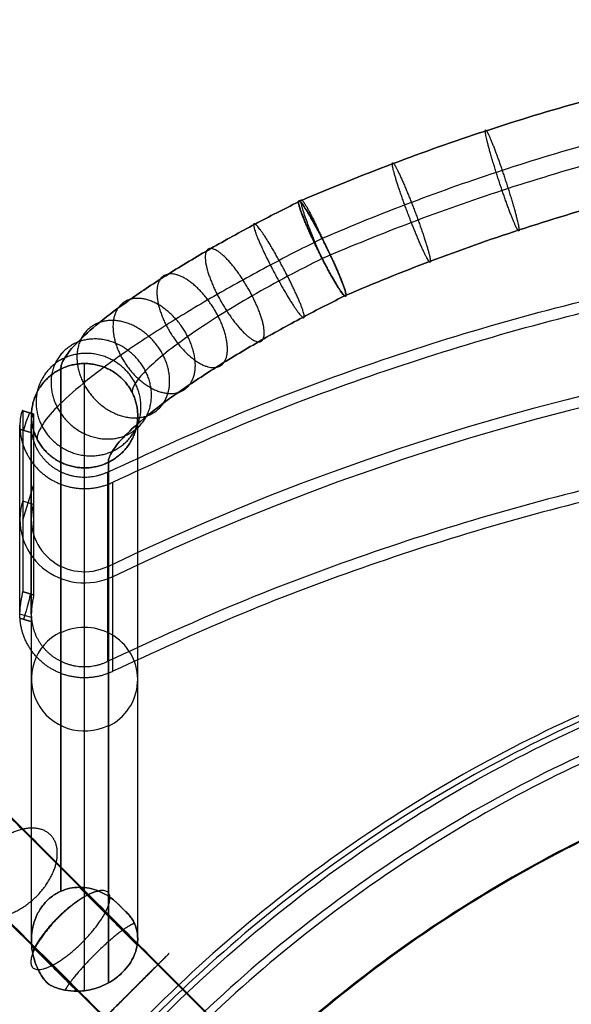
# Model space of a CAD drawing. Header units: millimetres. Extents: x -232 to 232, y -229 to 229.
# Tile 4 of 9: x -153 to -80, y 99 to 229. Entities that reach past the tile are written whole.
import ezdxf

# ---------------------------------------------------------------- set-up
doc = ezdxf.new("R2010")
doc.units = ezdxf.units.MM
doc.layers.add('Défaut', color=7, linetype='Continuous', true_color=0x000000)

msp = doc.modelspace()

# ---------------------------------------------------------------- linework, layer by layer
at = {"layer": 'Défaut'}
for p, q in [((-116.4, 205.21, 841.69), (-116.41, 205.23, 841.69)), ((-115.26, 201.85, 836.21), (-115.27, 201.85, 836.2)), ((-114.34, 202.31, 848.35), (-114.34, 202.31, 848.35)), ((-111.53, 196.65, 848.65), (-111.53, 196.65, 848.65)), ((-111.63, 194.62, 837.06), (-111.63, 194.62, 837.05)), ((-110.61, 194.44, 846.89), (-110.61, 194.44, 846.89)), ((-110.68, 193.15, 839.41), (-110.68, 193.15, 839.41)), ((-144.57, 114.8, 450.57), (-144.57, 183.84, 809.55)), ((-152.72, 177.66, 802.13), (-151.28, 177.22, 802.21)), ((-151.57, 107.87, 451.59), (-151.57, 176.97, 810.87)), ((-137.57, 108.08, 452.65), (-137.57, 176.97, 810.87)), ((-153.08, 150.79, 675.42), (-153.08, 175.7, 804.96)), ((-151.58, 150.81, 675.53), (-151.58, 175.68, 804.85)), ((-144.57, 101.22, 454.04), (-144.57, 170.09, 812.19)), ((-144.58, 143.91, 676.7), (-144.58, 168.84, 806.33)), ((-152.7, 163.2, 726.7), (-151.27, 167.77, 752.82)), ((-144.58, 142.43, 676.98), (-144.58, 167.36, 806.61)), ((-151.27, 165.26, 739.76), (-152.7, 165.71, 739.76)), ((-151.56, 150.38, 675.51), (-153.08, 150.83, 675.42))]:
    msp.add_line(p, q, dxfattribs=at)
at = {"layer": 'Défaut', "extrusion": (0, 0.188855, 0.982005)}
for centre, radius, start, end in [((0.08, 274.49, 757.7), 321.5, 243.9039, 296.0961), ((144.57, -20.65, 645.61), 7, 116.62, 296.62), ((144.57, -20.65, 646.13), 7, 296.62, 116.62)]:
    msp.add_arc(centre, radius, start, end, dxfattribs=at)
at = {"layer": 'Défaut', "extrusion": (-3.63798e-12, 0.188855, 0.982005)}
for centre, radius, start, end in [((0.08, 274.49, 757.7), 320, 243.9039, 296.0961), ((144.58, -20.52, 757.91), 7, 342.8954, 116.0961)]:
    msp.add_arc(centre, radius, start, end, dxfattribs=at)
at = {"layer": 'Défaut', "extrusion": (0.955769, -0.288825, 0.055546)}
msp.add_arc((122.88, 811.86, -151.71), 3, 349.5847, 79.5847, dxfattribs=at)
at = {"layer": 'Défaut', "extrusion": (3.63798e-12, 0.188855, 0.982005)}
msp.add_arc((144.58, -20.52, 757.9), 8.5, 342.8954, 116.0961, dxfattribs=at)
at = {"layer": 'Défaut', "extrusion": (-0.955769, 0.288825, -0.055546)}
msp.add_arc((-100.11, 687.94, 151.7), 3, 190.4153, 280.4153, dxfattribs=at)
at = {"layer": 'Défaut'}
for points, knots in [([(116.28, 205.15, 841.09), (112.66, 206.71, 840.79), (99.8, 211.95, 839.78), (77.13, 219.36, 838.36), (48.07, 225.68, 837.15), (18.81, 229.01, 836.5), (-10.18, 229.42, 836.43), (-38.5, 227.06, 836.88), (-65.75, 222.14, 837.83), (-87.47, 216.1, 838.99), (-104.08, 210.23, 840.12), (-112.11, 206.99, 840.74), (-116.09, 205.28, 841.07)], [1540.833581, 1540.833581, 1540.833581, 1540.833581, 1552.390853, 1581.604768, 1610.66316, 1639.415417, 1667.720366, 1695.450098, 1722.492847, 1748.75482, 1761.457897, 1774.160975, 1774.160975, 1774.160975, 1774.160975]), ([(-116.09, 205.28, 841.07), (-112.11, 206.99, 840.74), (-104.08, 210.23, 840.12), (-87.47, 216.1, 838.99), (-65.75, 222.14, 837.83), (-38.5, 227.06, 836.88), (-10.18, 229.42, 836.43), (18.81, 229.01, 836.5), (48.07, 225.68, 837.15), (77.13, 219.36, 838.36), (99.8, 211.95, 839.78), (112.66, 206.71, 840.79), (116.28, 205.15, 841.09)], [-1774.160975, -1774.160975, -1774.160975, -1774.160975, -1761.457897, -1748.75482, -1722.492847, -1695.450098, -1667.720366, -1639.415417, -1610.66316, -1581.604768, -1552.390853, -1540.833581, -1540.833581, -1540.833581, -1540.833581]), ([(113.13, 200.32, 849.15), (109.72, 201.79, 848.87), (97.27, 206.86, 847.89), (75.26, 214.04, 846.51), (46.91, 220.21, 845.33), (18.36, 223.46, 844.7), (-9.94, 223.86, 844.62), (-37.57, 221.56, 845.07), (-64.16, 216.76, 845.99), (-85.36, 210.86, 847.12), (-101.57, 205.14, 848.22), (-109.4, 201.98, 848.83), (-113.28, 200.31, 849.15)], [1541.193795, 1541.193795, 1541.193795, 1541.193795, 1552.390853, 1581.604768, 1610.66316, 1639.415417, 1667.720366, 1695.450098, 1722.492847, 1748.75482, 1761.457897, 1774.160975, 1774.160975, 1774.160975, 1774.160975]), ([(113.13, 197.68, 835.4), (109.72, 199.15, 835.12), (97.27, 204.21, 834.15), (75.26, 211.4, 832.76), (46.91, 217.56, 831.58), (18.36, 220.82, 830.95), (-9.94, 221.22, 830.87), (-37.57, 218.92, 831.32), (-64.16, 214.12, 832.24), (-85.36, 208.22, 833.38), (-101.57, 202.5, 834.48), (-109.4, 199.33, 835.08), (-113.28, 197.66, 835.4)], [1541.193845, 1541.193845, 1541.193845, 1541.193845, 1552.390853, 1581.604768, 1610.66316, 1639.415417, 1667.720366, 1695.450098, 1722.492847, 1748.75482, 1761.457897, 1774.160975, 1774.160975, 1774.160975, 1774.160975]), ([(-110.14, 192.83, 843.46), (-106.47, 194.41, 843.16), (-98.94, 197.44, 842.58), (-83.24, 202.98, 841.51), (-62.57, 208.73, 840.4), (-36.64, 213.41, 839.5), (-9.69, 215.66, 839.07), (17.9, 215.27, 839.15), (45.74, 212.1, 839.76), (73.39, 206.08, 840.91), (94.74, 199.11, 842.25), (106.77, 194.23, 843.19), (109.99, 192.85, 843.46)], [-1773.78729, -1773.78729, -1773.78729, -1773.78729, -1761.457897, -1748.75482, -1722.492847, -1695.450098, -1667.720366, -1639.415417, -1610.66316, -1581.604768, -1552.390853, -1541.572431, -1541.572431, -1541.572431, -1541.572431]), ([(109.99, 192.85, 843.46), (106.77, 194.23, 843.19), (94.74, 199.11, 842.25), (73.39, 206.08, 840.91), (45.74, 212.1, 839.76), (17.9, 215.27, 839.15), (-9.69, 215.66, 839.07), (-36.64, 213.41, 839.5), (-62.57, 208.73, 840.4), (-83.24, 202.98, 841.51), (-98.94, 197.44, 842.58), (-106.47, 194.41, 843.16), (-110.14, 192.83, 843.46)], [1541.572431, 1541.572431, 1541.572431, 1541.572431, 1552.390853, 1581.604768, 1610.66316, 1639.415417, 1667.720366, 1695.450098, 1722.492847, 1748.75482, 1761.457897, 1773.78729, 1773.78729, 1773.78729, 1773.78729]), ([(-147.7, 183.11, 809.69), (-147.7, 183.52, 811.79), (-147.34, 184.52, 816.07), (-145.67, 186.58, 822.32), (-142.76, 189.2, 828.2), (-138.7, 192.25, 833.31), (-133.69, 195.58, 837.31), (-128.09, 198.95, 839.97), (-122.25, 202.17, 841.26), (-118.32, 204.18, 841.28), (-116.41, 205.12, 841.1)], [-54.977785, -54.977785, -54.977785, -54.977785, -48.573407, -41.784238, -34.711872, -27.488892, -20.265912, -13.193547, -6.404378, 0, 0, 0, 0]), ([(-116.41, 205.12, 841.1), (-118.32, 204.18, 841.28), (-122.25, 202.17, 841.26), (-128.09, 198.95, 839.97), (-133.69, 195.58, 837.31), (-138.7, 192.25, 833.31), (-142.76, 189.2, 828.2), (-145.67, 186.58, 822.32), (-147.34, 184.52, 816.07), (-147.7, 183.52, 811.79), (-147.7, 183.11, 809.69)], [0, 0, 0, 0, 6.404378, 13.193547, 20.265912, 27.488892, 34.711872, 41.784238, 48.573407, 54.977785, 54.977785, 54.977785, 54.977785]), ([(-113.28, 197.66, 835.4), (-113.69, 198.47, 835.25), (-114.1, 199.31, 835.27), (-114.86, 200.93, 835.68), (-115.21, 201.71, 836.05), (-115.5, 202.4, 836.58), (-115.79, 203.1, 837.11), (-116.02, 203.7, 837.78), (-116.34, 204.64, 839.33), (-116.42, 204.97, 840.19), (-116.42, 205.14, 841.1), (-116.42, 205.31, 842), (-116.34, 205.33, 842.92), (-116.02, 205.03, 844.71), (-115.79, 204.72, 845.55), (-115.5, 204.27, 846.3), (-115.21, 203.82, 847.05), (-114.86, 203.24, 847.69), (-114.1, 201.88, 848.67), (-113.69, 201.12, 849), (-113.28, 200.31, 849.15)], [0, 0, 0, 0, 2.769546, 2.769546, 5.539155, 5.539155, 5.539155, 8.306402, 8.306402, 11.073703, 11.073703, 11.073703, 13.841005, 13.841005, 16.608252, 16.608252, 16.608252, 19.377861, 19.377861, 22.147407, 22.147407, 22.147407, 22.147407]), ([(-113.28, 200.31, 849.15), (-113.69, 201.12, 849), (-114.1, 201.88, 848.67), (-114.86, 203.24, 847.69), (-115.21, 203.82, 847.05), (-115.5, 204.27, 846.3), (-115.79, 204.72, 845.55), (-116.02, 205.03, 844.71), (-116.34, 205.33, 842.92), (-116.42, 205.31, 842), (-116.42, 205.14, 841.1), (-116.42, 204.97, 840.19), (-116.34, 204.64, 839.33), (-116.02, 203.7, 837.78), (-115.79, 203.1, 837.11), (-115.5, 202.4, 836.58), (-115.21, 201.71, 836.05), (-114.86, 200.93, 835.68), (-114.1, 199.31, 835.27), (-113.69, 198.47, 835.25), (-113.28, 197.66, 835.4)], [-22.147407, -22.147407, -22.147407, -22.147407, -19.377861, -19.377861, -16.608252, -16.608252, -16.608252, -13.841005, -13.841005, -11.073703, -11.073703, -11.073703, -8.306402, -8.306402, -5.539155, -5.539155, -5.539155, -2.769546, -2.769546, 0, 0, 0, 0]), ([(-113.28, 200.3, 849.15), (-115.57, 199.17, 849.37), (-120.29, 196.76, 849.34), (-127.28, 192.89, 847.79), (-134.01, 188.84, 844.6), (-140.02, 184.86, 839.81), (-144.89, 181.19, 833.68), (-148.38, 178.05, 826.62), (-150.39, 175.58, 819.12), (-150.83, 174.37, 813.98), (-150.82, 173.89, 811.46)], [0, 0, 0, 0, 6.404378, 13.193547, 20.265912, 27.488892, 34.711872, 41.784238, 48.573407, 54.977785, 54.977785, 54.977785, 54.977785]), ([(-113.28, 200.3, 849.15), (-112.87, 199.5, 849.31), (-112.46, 198.66, 849.28), (-111.7, 197.04, 848.88), (-111.35, 196.26, 848.5), (-111.06, 195.57, 847.98), (-110.77, 194.88, 847.45), (-110.54, 194.28, 846.78), (-110.22, 193.34, 845.23), (-110.14, 193.01, 844.37), (-110.14, 192.83, 843.46)], [0.009753, 0.009753, 0.009753, 0.009753, 2.769649, 2.769649, 5.539355, 5.539355, 5.539355, 8.306653, 8.306653, 11.07402, 11.07402, 11.07402, 11.07402]), ([(-110.14, 192.83, 843.46), (-110.14, 193.01, 844.37), (-110.22, 193.34, 845.23), (-110.54, 194.28, 846.78), (-110.77, 194.88, 847.45), (-111.06, 195.57, 847.98), (-111.35, 196.26, 848.5), (-111.7, 197.04, 848.88), (-112.46, 198.66, 849.28), (-112.87, 199.5, 849.31), (-113.28, 200.3, 849.15)], [-11.07402, -11.07402, -11.07402, -11.07402, -8.306653, -8.306653, -5.539355, -5.539355, -5.539355, -2.769649, -2.769649, -0.009753, -0.009753, -0.009753, -0.009753]), ([(-113.28, 197.66, 835.41), (-114.8, 196.9, 835.55), (-117.95, 195.3, 835.53), (-122.61, 192.72, 834.5), (-127.1, 190.02, 832.37), (-131.1, 187.36, 829.18), (-134.36, 184.91, 825.09), (-136.68, 182.82, 820.38), (-138.02, 181.18, 815.38), (-138.31, 180.37, 811.96), (-138.31, 180.05, 810.28)], [0, 0, 0, 0, 6.404378, 13.193547, 20.265912, 27.488892, 34.711872, 41.784238, 48.573407, 54.977785, 54.977785, 54.977785, 54.977785]), ([(-113.28, 197.66, 835.41), (-112.87, 196.85, 835.56), (-112.46, 196.09, 835.89), (-111.7, 194.73, 836.87), (-111.35, 194.15, 837.51), (-111.06, 193.7, 838.25), (-110.77, 193.25, 839), (-110.54, 192.94, 839.85), (-110.22, 192.65, 841.63), (-110.14, 192.66, 842.56), (-110.14, 192.83, 843.46)], [-11.064267, -11.064267, -11.064267, -11.064267, -8.304371, -8.304371, -5.534665, -5.534665, -5.534665, -2.767366, -2.767366, 0, 0, 0, 0]), ([(-110.14, 192.83, 843.46), (-110.14, 192.66, 842.56), (-110.22, 192.65, 841.63), (-110.54, 192.94, 839.85), (-110.77, 193.25, 839), (-111.06, 193.7, 838.25), (-111.35, 194.15, 837.51), (-111.7, 194.73, 836.87), (-112.46, 196.09, 835.89), (-112.87, 196.85, 835.56), (-113.28, 197.66, 835.41)], [0, 0, 0, 0, 2.767366, 2.767366, 5.534665, 5.534665, 5.534665, 8.304371, 8.304371, 11.064267, 11.064267, 11.064267, 11.064267]), ([(-110.14, 192.83, 843.46), (-112.05, 191.89, 843.64), (-115.98, 189.88, 843.62), (-121.81, 186.66, 842.33), (-127.42, 183.28, 839.67), (-132.42, 179.96, 835.68), (-136.49, 176.91, 830.57), (-139.39, 174.29, 824.68), (-141.07, 172.23, 818.43), (-141.43, 171.23, 814.15), (-141.43, 170.82, 812.05)], [0, 0, 0, 0, 6.404378, 13.193547, 20.265912, 27.488892, 34.711872, 41.784238, 48.573407, 54.977785, 54.977785, 54.977785, 54.977785]), ([(-141.43, 170.82, 812.05), (-141.43, 171.23, 814.15), (-141.07, 172.23, 818.43), (-139.39, 174.29, 824.68), (-136.49, 176.91, 830.57), (-132.42, 179.96, 835.68), (-127.42, 183.28, 839.67), (-121.81, 186.66, 842.33), (-115.98, 189.88, 843.62), (-112.05, 191.89, 843.64), (-110.14, 192.83, 843.46)], [-54.977785, -54.977785, -54.977785, -54.977785, -48.573407, -41.784238, -34.711872, -27.488892, -20.265912, -13.193547, -6.404378, 0, 0, 0, 0]), ([(-152.7, 177.6, 801.59), (-152.7, 177.62, 801.67), (-152.7, 177.64, 801.84), (-152.71, 177.66, 802.1), (-152.73, 177.65, 802.37), (-152.75, 177.62, 802.64), (-152.78, 177.57, 802.92), (-152.82, 177.49, 803.19), (-152.86, 177.38, 803.45), (-152.9, 177.24, 803.71), (-152.94, 177.08, 803.95), (-152.97, 176.9, 804.18), (-153.01, 176.69, 804.38), (-153.04, 176.47, 804.56), (-153.06, 176.23, 804.72), (-153.07, 175.98, 804.85), (-153.08, 175.72, 804.96), (-153.07, 175.46, 805.05), (-153.07, 175.28, 805.09), (-153.06, 175.19, 805.1)], [-4.780236, -4.780236, -4.780236, -4.780236, -4.526147, -4.263961, -3.994329, -3.718056, -3.43609, -3.1495, -2.859442, -2.567106, -2.273669, -1.980246, -1.687854, -1.397402, -1.109691, -0.825441, -0.545316, -0.269958, 0, 0, 0, 0]), ([(-151.5, 174.72, 805.19), (-151.52, 174.81, 805.18), (-151.54, 174.99, 805.13), (-151.56, 175.26, 805.05), (-151.58, 175.52, 804.94), (-151.58, 175.78, 804.81), (-151.57, 176.02, 804.65), (-151.55, 176.25, 804.46), (-151.52, 176.46, 804.26), (-151.49, 176.65, 804.04), (-151.45, 176.81, 803.79), (-151.42, 176.94, 803.54), (-151.38, 177.05, 803.27), (-151.35, 177.14, 803), (-151.32, 177.19, 802.73), (-151.3, 177.22, 802.45), (-151.28, 177.23, 802.18), (-151.27, 177.21, 801.92), (-151.27, 177.18, 801.75), (-151.27, 177.17, 801.67)], [-4.813065, -4.813065, -4.813065, -4.813065, -4.534441, -4.252066, -3.966471, -3.678137, -3.387523, -3.095118, -2.801494, -2.507345, -2.213515, -1.920984, -1.630836, -1.344207, -1.062222, -0.785937, -0.516294, -0.254099, 0, 0, 0, 0]), ([(-153.06, 150.26, 675.48), (-153.07, 150.35, 675.46), (-153.07, 150.53, 675.43), (-153.08, 150.81, 675.42), (-153.07, 151.09, 675.42), (-153.06, 151.37, 675.45), (-153.04, 151.65, 675.51), (-153.01, 151.92, 675.59), (-152.97, 152.19, 675.71), (-152.94, 152.45, 675.85), (-152.9, 152.69, 676.01), (-152.86, 152.91, 676.2), (-152.82, 153.11, 676.41), (-152.78, 153.28, 676.63), (-152.75, 153.44, 676.86), (-152.73, 153.56, 677.11), (-152.71, 153.67, 677.35), (-152.7, 153.75, 677.6), (-152.7, 153.79, 677.77), (-152.7, 153.8, 677.85)], [-4.780236, -4.780236, -4.780236, -4.780236, -4.510277, -4.234919, -3.954795, -3.670544, -3.382833, -3.092381, -2.79999, -2.506566, -2.213129, -1.920793, -1.630735, -1.344146, -1.06218, -0.785906, -0.516275, -0.254089, 0, 0, 0, 0]), ([(-151.27, 153.37, 677.94), (-151.27, 153.35, 677.85), (-151.27, 153.32, 677.69), (-151.28, 153.23, 677.44), (-151.3, 153.13, 677.19), (-151.32, 153, 676.95), (-151.35, 152.85, 676.71), (-151.38, 152.67, 676.49), (-151.42, 152.47, 676.28), (-151.45, 152.25, 676.1), (-151.49, 152.01, 675.93), (-151.52, 151.75, 675.79), (-151.55, 151.48, 675.68), (-151.57, 151.2, 675.59), (-151.58, 150.92, 675.54), (-151.58, 150.63, 675.51), (-151.56, 150.35, 675.5), (-151.54, 150.07, 675.52), (-151.52, 149.88, 675.55), (-151.5, 149.79, 675.57)], [-4.813065, -4.813065, -4.813065, -4.813065, -4.558966, -4.296771, -4.027128, -3.750843, -3.468857, -3.182229, -2.892081, -2.59955, -2.305719, -2.011571, -1.717947, -1.425542, -1.134928, -0.846594, -0.560999, -0.278624, 0, 0, 0, 0]), ([(-162.47, 132.33, 421.82), (-161.84, 131.69, 426.13), (-159.48, 129.33, 434.71), (-153.02, 122.88, 445.28), (-144.39, 114.24, 452.06), (-137.97, 107.82, 453.58), (-134.86, 104.71, 453.58)], [0, 0, 0, 0, 11.587, 23.890378, 36.193757, 47.780757, 47.780757, 47.780757, 47.780757]), ([(-169.55, 125.4, 421.85), (-168.91, 124.76, 426.17), (-166.54, 122.4, 434.77), (-160.07, 115.92, 445.36), (-151.41, 107.27, 452.16), (-144.98, 100.83, 453.68), (-141.86, 97.71, 453.68)], [0, 0, 0, 0, 11.587, 23.890378, 36.193757, 47.780757, 47.780757, 47.780757, 47.780757]), ([(-155.7, 125.4, 419.8), (-155.22, 124.92, 423.04), (-153.44, 123.15, 429.49), (-148.59, 118.29, 437.44), (-142.1, 111.8, 442.54), (-137.27, 106.98, 443.68), (-134.93, 104.63, 443.68)], [0, 0, 0, 0, 11.587, 23.890378, 36.193757, 47.780757, 47.780757, 47.780757, 47.780757]), ([(-162.77, 118.47, 419.82), (-162.29, 118, 423.08), (-160.51, 116.21, 429.55), (-155.64, 111.34, 437.52), (-149.12, 104.83, 442.64), (-144.28, 99.98, 443.78), (-141.93, 97.64, 443.78)], [0, 0, 0, 0, 11.587, 23.890378, 36.193757, 47.780757, 47.780757, 47.780757, 47.780757]), ([(-150.39, 103.45, 449.2), (-150.44, 103.54, 449.27), (-150.48, 103.63, 449.35), (-150.63, 103.92, 449.57), (-150.73, 104.13, 449.72), (-150.82, 104.34, 449.86), (-150.96, 104.65, 450.06), (-151.08, 104.97, 450.25), (-151.28, 105.64, 450.61), (-151.36, 105.98, 450.79), (-151.43, 106.33, 450.95), (-151.47, 106.59, 451.07), (-151.51, 106.84, 451.18), (-151.53, 107.11, 451.29), (-151.61, 108.02, 451.67), (-151.55, 108.98, 451.97), (-151.18, 110.39, 452.28), (-151.01, 110.85, 452.35), (-150.56, 111.74, 452.44), (-150.3, 112.16, 452.45), (-149.98, 112.55, 452.43), (-149.67, 112.93, 452.41), (-149.32, 113.28, 452.36), (-148.55, 113.87, 452.19), (-148.14, 114.12, 452.07), (-147.7, 114.31, 451.93)], [-16.066487, -16.066487, -16.066487, -16.066487, -15.697286, -15.697286, -14.87514, -14.87514, -14.87514, -13.699783, -13.699783, -12.523247, -12.523247, -12.523247, -11.66708, -11.66708, -11.66708, -8.678039, -8.678039, -7.180516, -7.180516, -5.681446, -5.681446, -5.681446, -4.198881, -4.198881, -2.716755, -2.716755, -2.716755, -2.716755]), ([(-147.7, 114.31, 451.93), (-148.14, 114.12, 452.07), (-148.55, 113.87, 452.19), (-149.32, 113.28, 452.36), (-149.67, 112.93, 452.41), (-149.98, 112.55, 452.43), (-150.3, 112.16, 452.45), (-150.56, 111.74, 452.44), (-151.01, 110.85, 452.35), (-151.18, 110.39, 452.28), (-151.55, 108.98, 451.97), (-151.61, 108.02, 451.67), (-151.53, 107.11, 451.29), (-151.51, 106.84, 451.18), (-151.47, 106.59, 451.07), (-151.43, 106.33, 450.95), (-151.36, 105.98, 450.79), (-151.28, 105.64, 450.61), (-151.08, 104.97, 450.25), (-150.96, 104.65, 450.06), (-150.82, 104.34, 449.86), (-150.73, 104.13, 449.72), (-150.63, 103.92, 449.57), (-150.48, 103.63, 449.35), (-150.44, 103.54, 449.27), (-150.39, 103.45, 449.2)], [2.716755, 2.716755, 2.716755, 2.716755, 4.198881, 4.198881, 5.681446, 5.681446, 5.681446, 7.180516, 7.180516, 8.678039, 8.678039, 11.66708, 11.66708, 11.66708, 12.523247, 12.523247, 12.523247, 13.699783, 13.699783, 14.87514, 14.87514, 14.87514, 15.697286, 15.697286, 16.066487, 16.066487, 16.066487, 16.066487]), ([(-145.26, 114.84, 450.92), (-145.67, 114.83, 451.12), (-146.08, 114.79, 451.31), (-146.9, 114.62, 451.65), (-147.31, 114.49, 451.8), (-147.7, 114.31, 451.93)], [0, 0, 0, 0, 1.357872, 1.357872, 2.716755, 2.716755, 2.716755, 2.716755]), ([(-147.7, 114.31, 451.93), (-147.31, 114.49, 451.8), (-146.9, 114.62, 451.65), (-146.08, 114.79, 451.31), (-145.67, 114.83, 451.12), (-145.26, 114.84, 450.92)], [-2.716755, -2.716755, -2.716755, -2.716755, -1.357872, -1.357872, 0, 0, 0, 0]), ([(-145.26, 114.84, 450.92), (-144.81, 114.84, 450.71), (-144.37, 114.8, 450.47), (-143.52, 114.62, 449.98), (-143.1, 114.5, 449.73), (-142.71, 114.34, 449.47), (-142.2, 114.13, 449.14), (-141.72, 113.87, 448.79), (-141.04, 113.4, 448.28), (-140.83, 113.23, 448.11), (-140.51, 112.97, 447.87), (-140.4, 112.87, 447.79), (-140.2, 112.68, 447.63), (-140.09, 112.58, 447.56), (-139.99, 112.48, 447.49), (-139.91, 112.4, 447.45), (-139.83, 112.31, 447.4), (-139.66, 112.14, 447.35), (-139.57, 112.05, 447.35), (-139.49, 111.97, 447.38), (-139.4, 111.88, 447.42), (-139.32, 111.81, 447.49), (-139.19, 111.67, 447.64), (-139.12, 111.61, 447.73), (-139.06, 111.55, 447.82), (-138.99, 111.48, 447.93), (-138.91, 111.4, 448.06), (-138.78, 111.25, 448.31), (-138.71, 111.18, 448.44), (-138.53, 110.95, 448.82), (-138.41, 110.8, 449.09), (-138.31, 110.63, 449.34), (-138.19, 110.46, 449.63), (-138.09, 110.27, 449.91), (-138, 110.08, 450.2), (-137.82, 109.68, 450.78), (-137.68, 109.24, 451.35), (-137.55, 108.28, 452.46), (-137.55, 107.77, 452.98), (-137.64, 107.22, 453.46)], [-15.763432, -15.763432, -15.763432, -15.763432, -14.261577, -14.261577, -12.76026, -12.76026, -12.76026, -10.819646, -10.819646, -9.851377, -9.851377, -9.369464, -9.369464, -8.896302, -8.896302, -8.896302, -8.532524, -8.532524, -8.149662, -8.149662, -8.149662, -7.773113, -7.773113, -7.405606, -7.405606, -7.405606, -6.927809, -6.927809, -6.442342, -6.442342, -5.467427, -5.467427, -5.467427, -4.404684, -4.404684, -4.404684, -2.202809, -2.202809, 0, 0, 0, 0]), ([(-137.64, 107.22, 453.46), (-138.29, 107.87, 453.38), (-138.94, 108.52, 453.26), (-139.59, 109.17, 453.11), (-141.16, 110.74, 452.75), (-142.71, 112.29, 452.2), (-144.22, 113.79, 451.47), (-144.57, 114.14, 451.29), (-144.92, 114.49, 451.11), (-145.26, 114.84, 450.92)], [3.233019, 3.233019, 3.233019, 3.233019, 5.666119, 5.666119, 5.666119, 11.587, 11.587, 11.587, 12.964129, 12.964129, 12.964129, 12.964129]), ([(-137.64, 107.22, 453.46), (-137.55, 107.77, 452.98), (-137.55, 108.28, 452.46), (-137.68, 109.24, 451.35), (-137.82, 109.68, 450.78), (-138, 110.08, 450.2), (-138.09, 110.27, 449.91), (-138.19, 110.46, 449.63), (-138.31, 110.63, 449.34), (-138.41, 110.8, 449.09), (-138.53, 110.95, 448.82), (-138.71, 111.18, 448.44), (-138.78, 111.25, 448.31), (-138.91, 111.4, 448.06), (-138.99, 111.48, 447.93), (-139.06, 111.55, 447.82), (-139.12, 111.61, 447.73), (-139.19, 111.67, 447.64), (-139.32, 111.81, 447.49), (-139.4, 111.88, 447.42), (-139.49, 111.97, 447.38), (-139.57, 112.05, 447.35), (-139.66, 112.14, 447.35), (-139.83, 112.31, 447.4), (-139.91, 112.4, 447.45), (-139.99, 112.48, 447.49), (-140.09, 112.58, 447.56), (-140.2, 112.68, 447.63), (-140.4, 112.87, 447.79), (-140.51, 112.97, 447.87), (-140.83, 113.23, 448.11), (-141.04, 113.4, 448.28), (-141.72, 113.87, 448.79), (-142.2, 114.13, 449.14), (-142.71, 114.34, 449.47), (-143.1, 114.5, 449.73), (-143.52, 114.62, 449.98), (-144.37, 114.8, 450.47), (-144.81, 114.84, 450.71), (-145.26, 114.84, 450.92)], [0, 0, 0, 0, 2.202809, 2.202809, 4.404684, 4.404684, 4.404684, 5.467427, 5.467427, 5.467427, 6.442342, 6.442342, 6.927809, 6.927809, 7.405606, 7.405606, 7.405606, 7.773113, 7.773113, 8.149662, 8.149662, 8.149662, 8.532524, 8.532524, 8.896302, 8.896302, 8.896302, 9.369464, 9.369464, 9.851377, 9.851377, 10.819646, 10.819646, 12.76026, 12.76026, 12.76026, 14.261577, 14.261577, 15.763432, 15.763432, 15.763432, 15.763432]), ([(-137.64, 107.22, 453.46), (-138.29, 107.87, 453.38), (-138.94, 108.52, 453.26), (-139.59, 109.17, 453.11), (-141.16, 110.74, 452.75), (-142.71, 112.29, 452.2), (-144.22, 113.79, 451.47), (-144.57, 114.14, 451.29), (-144.92, 114.49, 451.11), (-145.26, 114.84, 450.92)], [3.233019, 3.233019, 3.233019, 3.233019, 5.666119, 5.666119, 5.666119, 11.587, 11.587, 11.587, 12.964129, 12.964129, 12.964129, 12.964129]), ([(-145.57, 101.15, 453.31), (-145.91, 101.49, 453.24), (-147.82, 103.4, 452.85), (-149.82, 105.39, 452.14), (-151.43, 107, 451.35), (-151.53, 107.11, 451.29)], [4.395299, 4.395299, 4.395299, 4.395299, 5.666119, 11.587, 12.007414, 12.007414, 12.007414, 12.007414]), ([(-141.43, 102.25, 455.47), (-141.06, 102.45, 455.55), (-140.71, 102.68, 455.59), (-140.36, 102.94, 455.6), (-139.98, 103.23, 455.6), (-139.63, 103.56, 455.56), (-138.99, 104.25, 455.36), (-138.72, 104.62, 455.21), (-138.26, 105.37, 454.83), (-138.07, 105.75, 454.6), (-137.79, 106.5, 454.07), (-137.7, 106.86, 453.78), (-137.64, 107.22, 453.46)], [0, 0, 0, 0, 1.285681, 1.285681, 1.285681, 2.729974, 2.729974, 4.173552, 4.173552, 5.610076, 5.610076, 7.044796, 7.044796, 7.044796, 7.044796]), ([(-137.64, 107.22, 453.46), (-137.7, 106.86, 453.78), (-137.79, 106.5, 454.07), (-138.07, 105.75, 454.6), (-138.26, 105.37, 454.83), (-138.72, 104.62, 455.21), (-138.99, 104.25, 455.36), (-139.63, 103.56, 455.56), (-139.98, 103.23, 455.6), (-140.36, 102.94, 455.6), (-140.71, 102.68, 455.59), (-141.06, 102.45, 455.55), (-141.43, 102.25, 455.47)], [-7.044796, -7.044796, -7.044796, -7.044796, -5.610076, -5.610076, -4.173552, -4.173552, -2.729974, -2.729974, -1.285681, -1.285681, -1.285681, 0, 0, 0, 0]), ([(-149.66, 102.46, 448.63), (-149.67, 102.47, 448.63), (-149.68, 102.48, 448.63), (-149.71, 102.52, 448.64), (-149.73, 102.54, 448.65), (-149.78, 102.6, 448.67), (-149.81, 102.64, 448.69), (-149.9, 102.75, 448.75), (-149.96, 102.83, 448.8), (-150.13, 103.05, 448.94), (-150.23, 103.21, 449.04), (-150.35, 103.4, 449.16), (-150.37, 103.43, 449.18), (-150.39, 103.45, 449.2)], [1.793793, 1.793793, 1.793793, 1.793793, 1.863455, 1.863455, 1.942081, 1.942081, 2.09654, 2.09654, 2.406878, 2.406878, 3.038281, 3.038281, 3.158299, 3.158299, 3.158299, 3.158299]), ([(-149.7, 102.46, 448.63), (-149.71, 102.47, 448.63), (-149.72, 102.48, 448.63), (-149.75, 102.52, 448.64), (-149.77, 102.54, 448.65), (-149.82, 102.6, 448.67), (-149.85, 102.64, 448.69), (-149.93, 102.75, 448.75), (-149.99, 102.83, 448.8), (-150.15, 103.06, 448.94), (-150.25, 103.21, 449.04), (-150.36, 103.4, 449.16), (-150.37, 103.43, 449.18), (-150.39, 103.45, 449.2)], [1.832988, 1.832988, 1.832988, 1.832988, 1.90193, 1.90193, 1.979745, 1.979745, 2.132812, 2.132812, 2.440676, 2.440676, 3.064766, 3.064766, 3.178109, 3.178109, 3.178109, 3.178109]), ([(-150.39, 103.45, 449.2), (-150.37, 103.43, 449.18), (-150.35, 103.4, 449.16), (-150.23, 103.21, 449.04), (-150.13, 103.05, 448.94), (-149.96, 102.83, 448.8), (-149.9, 102.75, 448.75), (-149.81, 102.64, 448.69), (-149.78, 102.6, 448.67), (-149.73, 102.54, 448.65), (-149.71, 102.52, 448.64), (-149.68, 102.48, 448.63), (-149.67, 102.47, 448.63), (-149.66, 102.46, 448.63)], [-3.158299, -3.158299, -3.158299, -3.158299, -3.038281, -3.038281, -2.406878, -2.406878, -2.09654, -2.09654, -1.942081, -1.942081, -1.863455, -1.863455, -1.793793, -1.793793, -1.793793, -1.793793]), ([(-150.39, 103.45, 449.2), (-150.37, 103.43, 449.18), (-150.36, 103.4, 449.16), (-150.25, 103.21, 449.04), (-150.15, 103.06, 448.94), (-149.99, 102.83, 448.8), (-149.93, 102.75, 448.75), (-149.85, 102.64, 448.69), (-149.82, 102.6, 448.67), (-149.77, 102.54, 448.65), (-149.75, 102.52, 448.64), (-149.72, 102.48, 448.63), (-149.71, 102.47, 448.63), (-149.7, 102.46, 448.63)], [-3.178109, -3.178109, -3.178109, -3.178109, -3.064766, -3.064766, -2.440676, -2.440676, -2.132812, -2.132812, -1.979745, -1.979745, -1.90193, -1.90193, -1.832988, -1.832988, -1.832988, -1.832988]), ([(-149.05, 101.92, 449.14), (-149.1, 101.95, 449.05), (-149.16, 101.99, 448.96), (-149.25, 102.04, 448.84), (-149.29, 102.07, 448.79), (-149.34, 102.11, 448.73), (-149.36, 102.13, 448.71), (-149.41, 102.16, 448.68), (-149.43, 102.18, 448.67), (-149.45, 102.2, 448.67), (-149.49, 102.24, 448.65), (-149.53, 102.28, 448.64), (-149.59, 102.34, 448.64), (-149.61, 102.36, 448.63), (-149.63, 102.38, 448.63), (-149.63, 102.38, 448.63), (-149.64, 102.39, 448.63), (-149.66, 102.42, 448.63), (-149.68, 102.44, 448.63), (-149.7, 102.46, 448.63)], [0.780284, 0.780284, 0.780284, 0.780284, 1.088135, 1.088135, 1.272034, 1.272034, 1.367844, 1.367844, 1.472957, 1.472957, 1.472957, 1.641457, 1.641457, 1.72198, 1.72198, 1.72198, 1.749408, 1.749408, 1.830951, 1.830951, 1.830951, 1.830951]), ([(-149.7, 102.46, 448.63), (-149.68, 102.44, 448.63), (-149.66, 102.42, 448.63), (-149.64, 102.39, 448.63), (-149.63, 102.38, 448.63), (-149.63, 102.38, 448.63), (-149.61, 102.36, 448.63), (-149.59, 102.34, 448.64), (-149.53, 102.28, 448.64), (-149.49, 102.24, 448.65), (-149.45, 102.2, 448.67), (-149.43, 102.18, 448.67), (-149.41, 102.16, 448.68), (-149.36, 102.13, 448.71), (-149.34, 102.11, 448.73), (-149.29, 102.07, 448.79), (-149.25, 102.04, 448.84), (-149.16, 101.99, 448.96), (-149.1, 101.95, 449.05), (-149.05, 101.92, 449.14)], [-1.830951, -1.830951, -1.830951, -1.830951, -1.749408, -1.749408, -1.72198, -1.72198, -1.72198, -1.641457, -1.641457, -1.472957, -1.472957, -1.472957, -1.367844, -1.367844, -1.272034, -1.272034, -1.088135, -1.088135, -0.780284, -0.780284, -0.780284, -0.780284]), ([(-149.05, 101.92, 449.14), (-149.1, 101.95, 449.05), (-149.15, 101.99, 448.96), (-149.23, 102.04, 448.84), (-149.26, 102.07, 448.79), (-149.33, 102.13, 448.71), (-149.36, 102.15, 448.68), (-149.41, 102.2, 448.67), (-149.47, 102.26, 448.65), (-149.53, 102.32, 448.64), (-149.58, 102.38, 448.63), (-149.61, 102.4, 448.63), (-149.63, 102.43, 448.63), (-149.66, 102.46, 448.63)], [0.761201, 0.761201, 0.761201, 0.761201, 1.051611, 1.051611, 1.227688, 1.227688, 1.437353, 1.437353, 1.437353, 1.686046, 1.686046, 1.686046, 1.793799, 1.793799, 1.793799, 1.793799]), ([(-149.66, 102.46, 448.63), (-149.63, 102.43, 448.63), (-149.61, 102.4, 448.63), (-149.58, 102.38, 448.63), (-149.53, 102.32, 448.64), (-149.47, 102.26, 448.65), (-149.41, 102.2, 448.67), (-149.36, 102.15, 448.68), (-149.33, 102.13, 448.71), (-149.26, 102.07, 448.79), (-149.23, 102.04, 448.84), (-149.15, 101.99, 448.96), (-149.1, 101.95, 449.05), (-149.05, 101.92, 449.14)], [-1.793799, -1.793799, -1.793799, -1.793799, -1.686046, -1.686046, -1.686046, -1.437353, -1.437353, -1.437353, -1.227688, -1.227688, -1.051611, -1.051611, -0.761201, -0.761201, -0.761201, -0.761201]), ([(-141.43, 102.25, 455.47), (-142.13, 101.86, 455.31), (-142.86, 101.58, 455.02), (-144.26, 101.23, 454.28), (-144.94, 101.15, 453.82), (-145.57, 101.15, 453.31), (-146.13, 101.14, 452.85), (-146.67, 101.2, 452.35), (-147.15, 101.29, 451.82), (-147.41, 101.34, 451.54), (-147.65, 101.4, 451.26), (-148.11, 101.54, 450.69), (-148.33, 101.62, 450.39), (-148.59, 101.73, 449.99), (-148.65, 101.75, 449.9), (-148.76, 101.8, 449.72), (-148.81, 101.83, 449.63), (-148.93, 101.88, 449.41), (-148.99, 101.91, 449.27), (-149.05, 101.92, 449.14)], [-21.688904, -21.688904, -21.688904, -21.688904, -19.232308, -19.232308, -16.784166, -16.784166, -16.784166, -14.595458, -14.595458, -14.595458, -13.452569, -13.452569, -12.318147, -12.318147, -11.983565, -11.983565, -11.650478, -11.650478, -11.230026, -11.230026, -11.230026, -11.230026]), ([(-149.05, 101.92, 449.14), (-148.99, 101.91, 449.27), (-148.93, 101.88, 449.41), (-148.81, 101.83, 449.63), (-148.76, 101.8, 449.72), (-148.65, 101.75, 449.9), (-148.59, 101.73, 449.99), (-148.33, 101.62, 450.39), (-148.11, 101.54, 450.69), (-147.65, 101.4, 451.26), (-147.41, 101.34, 451.54), (-147.15, 101.29, 451.82), (-146.67, 101.2, 452.35), (-146.13, 101.14, 452.85), (-145.57, 101.15, 453.31), (-144.94, 101.15, 453.82), (-144.26, 101.23, 454.28), (-142.86, 101.58, 455.02), (-142.13, 101.86, 455.31), (-141.43, 102.25, 455.47)], [11.230026, 11.230026, 11.230026, 11.230026, 11.650478, 11.650478, 11.983565, 11.983565, 12.318147, 12.318147, 13.452569, 13.452569, 14.595458, 14.595458, 14.595458, 16.784166, 16.784166, 16.784166, 19.232308, 19.232308, 21.688904, 21.688904, 21.688904, 21.688904])]:
    msp.add_open_spline(points, degree=3, knots=knots, dxfattribs=at)
for points, weights, knots in [([(-91.8, 214.47, 839.3), (-91.8, 215.79, 846.18), (-89.58, 209.27, 847.43), (-87.36, 202.75, 848.68), (-87.36, 201.43, 841.81)], [1, 0.707106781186, 1, 0.707106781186, 1], [21.991149, 21.991149, 21.991149, 32.986723, 32.986723, 43.982297, 43.982297, 43.982297]), ([(-87.36, 201.43, 841.81), (-87.36, 200.11, 834.93), (-89.58, 206.63, 833.68), (-91.8, 213.15, 832.43), (-91.8, 214.47, 839.3)], [1, 0.707106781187, 1, 0.707106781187, 1], [0, 0, 0, 10.995574, 10.995574, 21.991149, 21.991149, 21.991149]), ([(-104.05, 210.15, 840.13), (-104.05, 211.47, 847.01), (-101.53, 205.05, 848.24), (-99.02, 198.64, 849.47), (-99.02, 197.32, 842.6)], [1, 0.707106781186, 1, 0.707106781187, 1], [21.991149, 21.991149, 21.991149, 32.986723, 32.986723, 43.982297, 43.982297, 43.982297]), ([(-99.02, 197.32, 842.6), (-99.02, 195.99, 835.73), (-101.53, 202.41, 834.49), (-104.05, 208.82, 833.26), (-104.05, 210.15, 840.13)], [1, 0.707106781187, 1, 0.707106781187, 1], [0, 0, 0, 10.995574, 10.995574, 21.991149, 21.991149, 21.991149]), ([(-122.11, 202.21, 841.06), (-123.25, 202.95, 847.93), (-120.11, 196.81, 849.11), (-116.97, 190.66, 850.29), (-115.83, 189.92, 843.43)], [1, 0.707106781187, 1, 0.707106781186, 1], [0, 0, 0, 10.995574, 10.995574, 21.991149, 21.991149, 21.991149]), ([(-115.83, 189.92, 843.43), (-114.7, 189.18, 836.56), (-117.83, 195.33, 835.38), (-120.97, 201.47, 834.2), (-122.11, 202.21, 841.06)], [1.00000000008, 0.707106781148, 1, 0.707106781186, 1], [21.991149, 21.991149, 21.991149, 32.986723, 32.986723, 43.982297, 43.982297, 43.982297]), ([(-127.93, 198.99, 839.78), (-130.23, 199.09, 846.38), (-127.1, 192.94, 847.57), (-123.96, 186.8, 848.75), (-121.66, 186.7, 842.14)], [1, 0.707106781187, 1, 0.707106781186, 1], [0, 0, 0, 10.995574, 10.995574, 21.991149, 21.991149, 21.991149]), ([(-121.66, 186.7, 842.14), (-119.35, 186.6, 835.53), (-122.49, 192.75, 834.35), (-125.63, 198.9, 833.17), (-127.93, 198.99, 839.78)], [1.00000000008, 0.707106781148, 1, 0.707106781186, 1], [21.991149, 21.991149, 21.991149, 32.986723, 32.986723, 43.982297, 43.982297, 43.982297]), ([(-133.54, 195.62, 837.12), (-136.96, 195.04, 843.19), (-133.82, 188.89, 844.38), (-130.69, 182.75, 845.56), (-127.26, 183.33, 839.48)], [1, 0.707106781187, 1, 0.707106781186, 1], [0, 0, 0, 10.995574, 10.995574, 21.991149, 21.991149, 21.991149]), ([(-127.26, 183.33, 839.48), (-123.84, 183.91, 833.4), (-126.97, 190.05, 832.22), (-130.11, 196.2, 831.04), (-133.54, 195.62, 837.12)], [1.00000000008, 0.707106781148, 1, 0.707106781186, 1], [21.991149, 21.991149, 21.991149, 32.986723, 32.986723, 43.982297, 43.982297, 43.982297]), ([(-138.54, 192.3, 833.13), (-142.96, 191.05, 838.41), (-139.83, 184.91, 839.59), (-136.69, 178.76, 840.77), (-132.27, 180.01, 835.49)], [1, 0.707106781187, 1, 0.707106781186, 1], [0, 0, 0, 10.995574, 10.995574, 21.991149, 21.991149, 21.991149]), ([(-132.27, 180.01, 835.49), (-127.84, 181.25, 830.21), (-130.98, 187.4, 829.03), (-134.11, 193.54, 827.85), (-138.54, 192.3, 833.13)], [1.00000000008, 0.707106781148, 1, 0.707106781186, 1], [21.991149, 21.991149, 21.991149, 32.986723, 32.986723, 43.982297, 43.982297, 43.982297]), ([(-136.33, 176.95, 830.38), (-131.09, 178.8, 826.12), (-134.23, 184.95, 824.94), (-137.37, 191.1, 823.76), (-142.6, 189.24, 828.02)], [1.00000000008, 0.707106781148, 1, 0.707106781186, 1], [21.991149, 21.991149, 21.991149, 32.986723, 32.986723, 43.982297, 43.982297, 43.982297]), ([(-142.6, 189.24, 828.02), (-147.84, 187.39, 832.27), (-144.7, 181.24, 833.45), (-141.57, 175.1, 834.64), (-136.33, 176.95, 830.38)], [1, 0.707106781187, 1, 0.707106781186, 1], [0, 0, 0, 10.995574, 10.995574, 21.991149, 21.991149, 21.991149]), ([(-139.23, 174.34, 824.5), (-133.41, 176.71, 821.42), (-136.55, 182.86, 820.23), (-139.69, 189.01, 819.05), (-145.51, 186.63, 822.13)], [1.00000000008, 0.707106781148, 1, 0.707106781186, 1], [21.991149, 21.991149, 21.991149, 32.986723, 32.986723, 43.982297, 43.982297, 43.982297]), ([(-145.51, 186.63, 822.13), (-151.33, 184.25, 825.21), (-148.19, 178.11, 826.4), (-145.05, 171.96, 827.58), (-139.23, 174.34, 824.5)], [1, 0.707106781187, 1, 0.707106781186, 1], [0, 0, 0, 10.995574, 10.995574, 21.991149, 21.991149, 21.991149]), ([(-147.18, 184.57, 815.89), (-153.33, 181.79, 817.73), (-150.2, 175.64, 818.91), (-147.06, 169.49, 820.09), (-140.91, 172.28, 818.26)], [1, 0.707106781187, 1, 0.707106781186, 1], [0, 0, 0, 10.995574, 10.995574, 21.991149, 21.991149, 21.991149]), ([(-140.91, 172.28, 818.26), (-134.75, 175.07, 816.43), (-137.89, 181.22, 815.24), (-141.03, 187.36, 814.06), (-147.18, 184.57, 815.89)], [1.00000000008, 0.707106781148, 1, 0.707106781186, 1], [21.991149, 21.991149, 21.991149, 32.986723, 32.986723, 43.982297, 43.982297, 43.982297]), ([(-147.7, 183.11, 809.69), (-153.96, 180.03, 810.28), (-150.82, 173.89, 811.46), (-147.69, 167.74, 812.65), (-141.43, 170.82, 812.05)], [1, 0.707106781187, 1, 0.707106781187, 1], [0, 0, 0, 10.995574, 10.995574, 21.991149, 21.991149, 21.991149]), ([(-141.43, 170.82, 812.05), (-147.69, 167.74, 812.65), (-150.82, 173.89, 811.46), (-153.96, 180.03, 810.28), (-147.7, 183.11, 809.69)], [1, 0.707106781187, 1, 0.707106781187, 1], [-21.991149, -21.991149, -21.991149, -10.995574, -10.995574, 0, 0, 0]), ([(-141.43, 170.82, 812.05), (-135.17, 173.9, 811.46), (-138.31, 180.05, 810.28), (-141.45, 186.19, 809.1), (-147.7, 183.11, 809.69)], [1, 0.707106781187, 1, 0.707106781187, 1], [0, 0, 0, 10.995574, 10.995574, 21.991149, 21.991149, 21.991149]), ([(-147.7, 183.11, 809.69), (-141.45, 186.19, 809.1), (-138.31, 180.05, 810.28), (-135.17, 173.9, 811.46), (-141.43, 170.82, 812.05)], [1, 0.707106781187, 1, 0.707106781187, 1], [-21.991149, -21.991149, -21.991149, -10.995574, -10.995574, 0, 0, 0]), ([(-153.06, 175.19, 805.1), (-152.78, 170.74, 805.96), (-148.85, 168.49, 806.39), (-144.92, 166.25, 806.82), (-140.84, 168.21, 806.45)], [1, 0.881852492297, 1, 0.881852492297, 1], [0, 0, 0, 9.089878, 9.089878, 18.179756, 18.179756, 18.179756]), ([(-141.5, 169.54, 806.19), (-144.69, 168, 806.49), (-147.84, 169.63, 806.17), (-150.99, 171.26, 805.86), (-151.5, 174.72, 805.19)], [1, 0.891355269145, 1, 0.891355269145, 1], [0, 0, 0, 7.119805, 7.119805, 14.23961, 14.23961, 14.23961]), ([(-0.08, 154.68, 461.16), (-192.03, 154.64, 461.16), (-192, -37.32, 460.78), (-191.96, -229.28, 460.4), (0, -229.24, 460.4)], [1, 0.707106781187, 1, 0.707106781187, 1], [0, 0, 0, 383.913685, 383.913685, 767.827371, 767.827371, 767.827371]), ([(-0.08, 153.93, 461.1), (-191.29, 153.89, 461.1), (-191.25, -37.32, 460.72), (-191.21, -228.53, 460.34), (0, -228.49, 460.34)], [1, 0.707106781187, 1, 0.707106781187, 1], [0, 0, 0, 1.570796, 1.570796, 3.141593, 3.141593, 3.141593]), ([(0, -227.74, 460.28), (-190.46, -227.78, 460.28), (-190.5, -37.32, 460.66), (-190.54, 153.14, 461.04), (-0.08, 153.18, 461.04)], [1, 0.707106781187, 1, 0.707106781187, 1], [-767.827371, -767.827371, -767.827371, -383.913685, -383.913685, 0, 0, 0]), ([(-0.08, 149.79, 470.7), (-187.17, 149.75, 470.7), (-187.13, -37.34, 470.33), (-187.09, -224.43, 469.95), (0, -224.39, 469.95)], [1, 0.707106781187, 1, 0.707106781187, 1], [0, 0, 0, 383.913685, 383.913685, 767.827371, 767.827371, 767.827371]), ([(-140.84, 143.29, 676.82), (-144.92, 141.32, 677.2), (-148.85, 143.57, 676.77), (-152.78, 145.81, 676.34), (-153.06, 150.26, 675.48)], [1, 0.881852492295, 1, 0.881852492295, 1], [0, 0, 0, 9.089878, 9.089878, 18.179756, 18.179756, 18.179756]), ([(-151.5, 149.79, 675.57), (-150.99, 146.33, 676.23), (-147.84, 144.7, 676.55), (-144.69, 143.07, 676.86), (-141.5, 144.61, 676.57)], [1, 0.891355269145, 1, 0.891355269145, 1], [0, 0, 0, 7.119805, 7.119805, 14.23961, 14.23961, 14.23961]), ([(-0.08, 148.82, 469.55), (-186.19, 148.78, 469.55), (-186.16, -37.34, 469.18), (-186.12, -223.45, 468.81), (0, -223.42, 468.81)], [1, 0.707106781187, 1, 0.707106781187, 1], [0, 0, 0, 383.913685, 383.913685, 767.827371, 767.827371, 767.827371]), ([(-0.07, 139.71, 472.49), (-177.09, 139.68, 472.49), (-177.06, -37.34, 472.14), (-177.02, -214.36, 471.79), (0, -214.32, 471.79)], [1, 0.707106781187, 1, 0.707106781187, 1], [0, 0, 0, 383.913685, 383.913685, 767.827371, 767.827371, 767.827371]), ([(-0.07, 139.59, 473.99), (-176.97, 139.56, 473.99), (-176.94, -37.34, 473.64), (-176.9, -214.24, 473.28), (0, -214.21, 473.28)], [1, 0.707106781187, 1, 0.707106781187, 1], [0, 0, 0, 383.913685, 383.913685, 767.827371, 767.827371, 767.827371]), ([(-148.31, 118.02, 436.96), (-149.66, 112.29, 433.16), (-155.36, 111.06, 437.04), (-161.05, 109.83, 440.92), (-159.7, 115.55, 444.72), (-158.35, 121.27, 448.52), (-152.65, 122.51, 444.64), (-146.96, 123.74, 440.75), (-148.31, 118.02, 436.96)], [1, 0.707106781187, 1, 0.707106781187, 1, 0.707106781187, 1, 0.707106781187, 1], [0, 0, 0, 10.995575, 10.995575, 21.991149, 21.991149, 32.986724, 32.986724, 43.982298, 43.982298, 43.982298]), ([(-141.83, 111.53, 442.05), (-144.24, 106.87, 437.42), (-148.85, 104.55, 442.15), (-153.46, 102.24, 446.88), (-151.05, 106.9, 451.51), (-148.64, 111.57, 456.14), (-144.03, 113.88, 451.41), (-139.41, 116.19, 446.68), (-141.83, 111.53, 442.05)], [1, 0.707106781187, 1, 0.707106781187, 1, 0.707106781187, 1, 0.707106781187, 1], [0, 0, 0, 10.995575, 10.995575, 21.991149, 21.991149, 32.986724, 32.986724, 43.982298, 43.982298, 43.982298]), ([(-144.22, 113.79, 451.47), (-148.86, 111.42, 456.14), (-151.21, 106.79, 451.45), (-151.33, 106.55, 451.21), (-151.43, 106.33, 450.95)], [1, 0.707106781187, 1, 0.979385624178, 0.96167300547], [0, 0, 0, 10.995574, 10.995574, 11.769463, 11.769463, 11.769463]), ([(-139.59, 109.17, 453.11), (-143.65, 106.22, 457.99), (-146.58, 102.16, 453.1), (-146.93, 101.68, 452.52), (-147.15, 101.29, 451.82)], [1, 0.707106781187, 1, 0.953133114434, 0.921264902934], [0, 0, 0, 10.995574, 10.995574, 12.755015, 12.755015, 12.755015]), ([(-134.93, 104.63, 443.68), (-138.47, 101.1, 438.78), (-141.93, 97.64, 443.78), (-145.39, 94.17, 448.78), (-141.86, 97.71, 453.68), (-138.32, 101.25, 458.58), (-134.86, 104.71, 453.58), (-131.39, 108.17, 448.57), (-134.93, 104.63, 443.68)], [1, 0.707106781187, 1, 0.707106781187, 1, 0.707106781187, 1, 0.707106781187, 1], [0, 0, 0, 10.995575, 10.995575, 21.991149, 21.991149, 32.986724, 32.986724, 43.982298, 43.982298, 43.982298])]:
    msp.add_rational_spline(points, weights, degree=2, knots=knots, dxfattribs=at)
for points, weights in [([(-116.41, 205.12, 841.1), (-116.41, 206.44, 847.96), (-113.28, 200.31, 849.15)], [1, 0.707597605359, 1]), ([(-113.28, 200.31, 849.15), (-116.41, 206.44, 847.96), (-116.41, 205.12, 841.1)], [1, 0.707597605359, 1]), ([(-113.28, 197.66, 835.4), (-116.41, 203.8, 834.23), (-116.41, 205.12, 841.1)], [1, 0.707597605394, 1]), ([(-116.41, 205.12, 841.1), (-116.41, 203.8, 834.23), (-113.28, 197.66, 835.4)], [1, 0.707597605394, 1]), ([(-116.09, 205.28, 841.07), (-116.09, 206.61, 847.94), (-113.28, 200.31, 849.15)], [1, 0.707106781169, 1]), ([(-116.09, 205.28, 841.07), (-116.09, 206.61, 847.94), (-113.28, 200.31, 849.15)], [1, 0.707106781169, 1]), ([(-113.28, 197.66, 835.4), (-116.09, 203.96, 834.19), (-116.09, 205.28, 841.07)], [1, 0.707106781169, 1]), ([(-113.28, 197.66, 835.4), (-116.09, 203.96, 834.19), (-116.09, 205.28, 841.07)], [1, 0.707106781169, 1]), ([(-141.5, 169.54, 806.19), (-0.08, 237.56, 793.11), (141.34, 169.54, 806.19)], [1, 0.898057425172, 1]), ([(-140.84, 168.21, 806.45), (-0.08, 235.92, 793.42), (140.68, 168.21, 806.45)], [1, 0.898057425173, 1]), ([(-113.28, 200.31, 849.15), (-113.28, 200.3, 849.15), (-113.28, 200.3, 849.15)], [1, 0.999999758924, 1]), ([(-113.28, 200.3, 849.15), (-113.28, 200.3, 849.15), (-113.28, 200.31, 849.15)], [1, 0.999999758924, 1]), ([(-113.28, 200.3, 849.15), (-110.14, 194.15, 850.34), (-110.14, 192.83, 843.46)], [1, 0.707106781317, 1]), ([(-110.14, 192.83, 843.46), (-110.14, 194.15, 850.34), (-113.28, 200.3, 849.15)], [1, 0.707106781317, 1]), ([(-113.28, 197.66, 835.4), (-113.28, 197.66, 835.41), (-113.28, 197.66, 835.41)], [1, 0.999999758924, 1]), ([(-113.28, 197.66, 835.41), (-110.14, 191.51, 836.59), (-110.14, 192.83, 843.46)], [1, 0.707106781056, 1]), ([(-110.14, 192.83, 843.46), (-110.14, 191.51, 836.59), (-113.28, 197.66, 835.41)], [1, 0.707106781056, 1]), ([(-113.28, 197.66, 835.41), (-113.28, 197.66, 835.41), (-113.28, 197.66, 835.4)], [1, 0.999999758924, 1]), ([(141.34, 144.61, 676.57), (-0.08, 212.63, 663.48), (-141.5, 144.61, 676.57)], [1, 0.898057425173, 1]), ([(140.68, 143.29, 676.82), (-0.08, 210.99, 663.8), (-140.84, 143.29, 676.82)], [1, 0.898057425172, 1]), ([(-142.71, 114.34, 449.47), (-143.35, 114.24, 450.6), (-144.22, 113.79, 451.47)], [0.891844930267, 0.928437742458, 1]), ([(-138, 110.08, 450.2), (-138.55, 109.91, 451.88), (-139.59, 109.17, 453.11)], [0.871568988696, 0.904918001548, 1])]:
    msp.add_rational_spline(points, weights, degree=2, dxfattribs=at)
for points, degree in [([(-147.7, 114.31, 451.93), (-147.7, 148.71, 630.81), (-147.7, 183.11, 809.69)], 2), ([(-147.7, 183.11, 809.69), (-147.7, 148.71, 630.81), (-147.7, 114.31, 451.93)], 2), ([(-151.27, 177.17, 801.67), (-151.98, 177.38, 801.63), (-152.7, 177.6, 801.59)], 2), ([(-152.7, 177.6, 801.59), (-152.7, 165.7, 739.72), (-152.7, 153.8, 677.85)], 2), ([(-151.27, 177.17, 801.67), (-151.27, 165.27, 739.8), (-151.27, 153.37, 677.94)], 2), ([(-153.06, 175.19, 805.1), (-152.28, 174.96, 805.15), (-151.5, 174.72, 805.19)], 2), ([(-141.43, 170.82, 812.05), (-141.43, 136.53, 633.76), (-141.43, 102.25, 455.47)], 2), ([(-141.43, 102.25, 455.47), (-141.43, 136.53, 633.76), (-141.43, 170.82, 812.05)], 2), ([(-141.5, 144.61, 676.57), (-141.5, 157.07, 741.38), (-141.5, 169.54, 806.19)], 2), ([(-140.84, 143.29, 676.82), (-140.84, 155.75, 741.63), (-140.84, 168.21, 806.45)], 2), ([(-152.7, 153.8, 677.85), (-151.98, 153.59, 677.89), (-151.27, 153.37, 677.94)], 2), ([(-151.5, 149.79, 675.57), (-152.28, 150.03, 675.52), (-153.06, 150.26, 675.48)], 2), ([(134.86, 104.71, 453.58), (43.19, 13.04, 453.58), (-48.48, -78.62, 453.58), (-140.14, -170.29, 453.58)], 3), ([(134.93, 104.63, 443.68), (43.26, 12.97, 443.68), (-48.4, -78.7, 443.68), (-140.07, -170.36, 443.68)], 3), ([(-134.93, 104.63, 443.68), (-43.26, 12.97, 443.68), (48.4, -78.7, 443.68), (140.07, -170.36, 443.68)], 3), ([(-134.86, 104.71, 453.58), (-43.19, 13.04, 453.58), (48.48, -78.62, 453.58), (140.14, -170.29, 453.58)], 3), ([(-149.64, 102.44, 448.63), (-149.66, 102.44, 448.63), (-149.68, 102.44, 448.63)], 2), ([(-149.41, 102.2, 448.67), (-149.43, 102.2, 448.67), (-149.45, 102.2, 448.67)], 2)]:
    msp.add_open_spline(points, degree=degree, dxfattribs=at)

doc.saveas('drawing.dxf')
